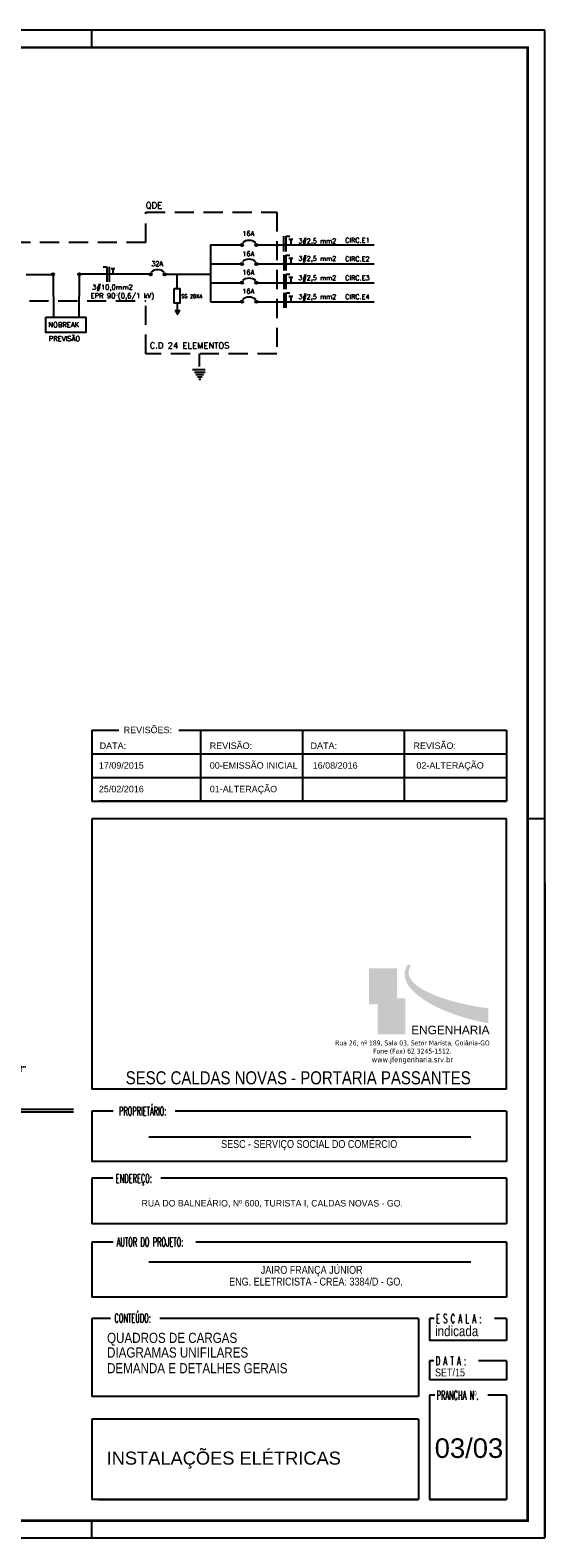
# Model space of a CAD drawing. Extents: x 92.5 to 143.5, y -319.8 to -290.4.
# Tile 12 of 12: x 133.5 to 143.5, y -319.8 to -290.4. Entities that reach past the tile are written whole.
import ezdxf

# ---------------------------------------------------------------- set-up
doc = ezdxf.new("R2010")
doc.units = 0
doc.header["$MEASUREMENT"] = 0
doc.linetypes.add('BORDER', pattern=[1.75, 0.5, -0.25, 0.5, -0.25, 0, -0.25])
doc.linetypes.add('HIDDEN', pattern=[0.375, 0.25, -0.125])
doc.layers.get('0').update_dxf_attribs({"linetype": 'CONTINUOUS'})
doc.layers.add('01', color=7, linetype='CONTINUOUS', lineweight=20)
doc.layers.add('TEXT', color=8, linetype='CONTINUOUS', lineweight=18)
for name, color, linetype in [('CARIMBO', 8, 'CONTINUOUS'), ('CIRCUITOS', 2, 'CONTINUOUS'), ('DET', 5, 'CONTINUOUS'), ('ELETROCALHA', 150, 'CONTINUOUS'), ('INDICAÇÃO', 2, 'CONTINUOUS'), ('LINHA', 40, 'CONTINUOUS'), ('PATCH', 4, 'CONTINUOUS'), ('PRANCHA', 8, 'CONTINUOUS'), ('TEXTO', 4, 'CONTINUOUS'), ('TOMADAS', 1, 'CONTINUOUS'), ('TOMADAS_ENERGIA', 1, 'CONTINUOUS'), ('XX-FOLHA', 8, 'CONTINUOUS')]:
    doc.layers.add(name, color=color, linetype=linetype)
doc.styles.add('ARIAL', font='arial.ttf')
doc.styles.add('ARIAL NARROW', font='ARIALN.TTF', dxfattribs={"width": 0.7})
doc.styles.add('AVANTG MD', font='txt')
doc.styles.add('ROMANS', font='romans')
doc.styles.add('sansserif', font='sanss___.ttf')
doc.styles.add('TAHOMA', font='tahoma.ttf')

# ---------------------------------------------------------------- blocks, each defined once
blk = doc.blocks.new('A$C687454CC')
at = {"color": 1, "ltscale": 3}
for p, q in [((10.688, 5.516), (-0.029, 5.516)), ((10.688, 5.454), (-0.029, 5.454))]:
    blk.add_line(p, q, dxfattribs=at)
at = {"layer": 'ELETROCALHA', "color": 3, "ltscale": 2}
for p, q in [((5.669, 6.413), (5.669, 6.647)), ((5.886, 6.413), (5.886, 6.647)), ((5.895, 6.413), (5.895, 6.647)), ((5.905, 6.385), (5.905, 6.676)), ((6.148, 6.385), (6.148, 6.676)), ((6.157, 6.413), (6.157, 6.647)), ((6.167, 6.413), (6.167, 6.647)), ((4.232, 6.16), (4.232, 6.289)), ((4.237, 6.16), (4.237, 6.289)), ((4.242, 6.144), (4.242, 6.306)), ((4.377, 6.144), (4.377, 6.306)), ((4.383, 6.16), (4.383, 6.289)), ((4.388, 6.16), (4.388, 6.289)), ((4.509, 6.16), (4.509, 6.289)), ((4.697, 5.968), (4.826, 5.968)), ((5.33, 6.068), (5.097, 6.068)), ((4.681, 5.816), (4.843, 5.816)), ((4.681, 5.681), (4.843, 5.681)), ((4.697, 5.827), (4.826, 5.827)), ((4.697, 5.822), (4.826, 5.822)), ((4.697, 5.676), (4.826, 5.676)), ((4.697, 5.671), (4.826, 5.671)), ((5.358, 5.795), (5.068, 5.795)), ((5.358, 5.552), (5.068, 5.552)), ((5.33, 5.814), (5.097, 5.814)), ((5.33, 5.804), (5.097, 5.804)), ((5.33, 5.542), (5.097, 5.542)), ((5.33, 5.533), (5.097, 5.533))]:
    blk.add_line(p, q, dxfattribs=at)
for centre, radius, start, end in [((5.634, 6.108), 0.539, 86.362, 183.9845), ((4.528, 5.991), 0.3, 356.0155, 93.638), ((5.636, 6.106), 0.309, 84.0016, 187.1601), ((4.527, 5.989), 0.172, 352.8399, 95.9984)]:
    blk.add_arc(centre, radius, start, end, dxfattribs=at)
at = {"layer": 'INDICAÇÃO', "ltscale": 2}
for p, q in [((7.089, 6.383), (7.574, 7.566)), ((3.606, 6.139), (3.928, 6.925)), ((6.564, 5.099), (7.045, 6.274)), ((7.163, 6.238), (6.96, 6.442)), ((6.96, 6.442), (7.045, 6.274)), ((7.089, 6.383), (7.163, 6.238)), ((3.359, 5.535), (3.561, 6.029)), ((3.679, 5.993), (3.476, 6.197)), ((3.476, 6.197), (3.561, 6.029)), ((3.606, 6.139), (3.679, 5.993)), ((4.711, 2.382), (5.89, 2.879)), ((3.434, 1.844), (4.602, 2.336)), ((4.651, 2.488), (4.602, 2.336)), ((4.651, 2.199), (4.651, 2.488)), ((4.711, 2.382), (4.651, 2.199))]:
    blk.add_line(p, q, dxfattribs=at)
at = {"layer": 'INDICAÇÃO', "color": 3, "ltscale": 2}
for p, q in [((5.669, 6.647), (5.905, 6.647)), ((5.905, 6.676), (6.148, 6.676)), ((6.167, 6.647), (7.183, 6.647)), ((4.232, 6.289), (3.667, 6.289)), ((4.377, 6.306), (4.242, 6.306)), ((4.509, 6.289), (4.377, 6.289)), ((5.669, 6.413), (5.905, 6.413)), ((5.905, 6.385), (6.148, 6.385)), ((6.167, 6.413), (7.102, 6.413)), ((4.232, 6.16), (3.614, 6.16)), ((4.377, 6.144), (4.242, 6.144)), ((4.509, 6.16), (4.377, 6.16)), ((4.697, 5.816), (4.697, 5.968)), ((4.826, 5.816), (4.826, 5.968)), ((5.097, 5.795), (5.097, 6.068)), ((5.33, 5.795), (5.33, 6.068)), ((4.681, 5.681), (4.681, 5.816)), ((4.697, 4.668), (4.697, 5.681)), ((4.697, 4.849), (4.697, 5.613)), ((4.826, 4.668), (4.826, 5.681)), ((4.826, 4.849), (4.826, 5.613)), ((4.843, 5.681), (4.843, 5.816)), ((5.068, 5.552), (5.068, 5.795)), ((5.097, 4.663), (5.097, 5.552)), ((5.33, 4.663), (5.33, 5.552)), ((5.358, 5.552), (5.358, 5.795)), ((5.097, 4.663), (5.097, 5.428)), ((5.33, 4.663), (5.33, 5.428)), ((4.675, 4.668), (4.675, 4.639)), ((4.852, 4.639), (4.675, 4.639)), ((4.697, 4.668), (4.697, 4.725)), ((4.826, 4.668), (4.826, 4.725)), ((4.852, 4.668), (4.852, 4.639)), ((5.069, 4.668), (5.069, 4.639)), ((5.36, 4.639), (5.069, 4.639)), ((5.36, 4.668), (5.36, 4.639)), ((4.577, 3.409), (4.754, 3.409)), ((4.577, 3.38), (4.577, 3.409)), ((4.603, 3.38), (4.603, 2.367)), ((4.603, 3.38), (4.603, 3.323)), ((4.732, 3.38), (4.732, 2.367)), ((4.732, 3.38), (4.732, 3.323)), ((4.754, 3.38), (4.754, 3.409))]:
    blk.add_line(p, q, dxfattribs=at)
at = {"layer": 'INDICAÇÃO'}
for p, q in [((6.124, 6.022), (6.124, 4.773)), ((5.763, 4.663), (6.217, 4.663))]:
    blk.add_line(p, q, dxfattribs=at)
for points in [[(6.108, 5.942), (6.139, 5.942), (6.124, 6.035)], [(6.108, 4.773), (6.139, 4.773), (6.124, 4.68)]]:
    blk.add_solid(points, dxfattribs=at)
at = {"layer": 'LINHA'}
for p, q in [((2.5, 6.431), (3.193, 6.431)), ((3.193, 6.431), (3.697, 6.23)), ((5.615, 3.792), (7.019, 3.792))]:
    blk.add_line(p, q, dxfattribs=at)
at = {"layer": 'LINHA', "color": 40, "ltscale": 2}
for p, q in [((5.097, 5.164), (3.321, 5.164)), ((4.697, 5.009), (3.668, 4.339)), ((3.668, 4.339), (2.106, 4.339)), ((4.603, 2.757), (2.542, 2.757))]:
    blk.add_line(p, q, dxfattribs=at)
at = {"layer": 'PATCH'}
blk.add_lwpolyline([(4.418, 4.668), (5.763, 4.668), (5.763, 3.377), (4.418, 3.377)], close=True, dxfattribs=at)
at = {"layer": 'CIRCUITOS', "style": 'ROMANS'}
for s, height, p in [('CP 20x20x12cm', 0.11, (6.099, 3.888)), ('DET. INSTALAÇÃO DO SPLIT', 0.3159, (2.402, 1.219)), ('S/ESC.', 0.158, (4.561, 0.778))]:
    blk.add_text(s, height=height, dxfattribs=at).set_placement(p)
at = {"layer": 'INDICAÇÃO', "ltscale": 2, "style": 'ROMANS'}
for s, height, p in [('VAI AO QDC 3/4"(3#4,0mm2)', 0.11664, (0.664, 6.554)), ('VAI À REDE FRIGORÍGENA%%C2"', 0.11664, (7.301, 6.459)), ('Forro', 0.225, (-0.038, 5.141)), ('ELETRODUTO PVC', 0.11664, (3.144, 5.281)), ('2"EMBUTIDO', 0.1166, (3.426, 4.999)), ('ELETRODUTO PVC', 0.11664, (2.152, 4.62)), ('3/4"EMBUTIDO', 0.11664, (2.192, 4.418)), ('ELETRODUTO PVC', 0.11664, (1.943, 3.409)), ('3/4"EMBUTIDO', 0.11664, (1.982, 3.207)), ('DRENO(VER HIDRAÚLICO)', 0.11664, (1.444, 2.977))]:
    blk.add_text(s, height=height, dxfattribs=at).set_placement(p)
at = {"layer": 'INDICAÇÃO', "insert": (5.786, 5.297), "char_height": 0.14, "attachment_point": 5}
blk.add_mtext('0,30m', dxfattribs=at)
blk = doc.blocks.new('A1 1-50')
at = {"layer": 'CARIMBO'}
h = blk.add_hatch(color=251, dxfattribs=at)
edge = h.paths.add_edge_path()
edge.add_spline(control_points=[(3834.399, 253.862), (3834.322, 253.74), (3834.366, 253.507), (3834.555, 253.301), (3834.757, 253.152), (3835.078, 252.987), (3835.447, 252.851), (3835.762, 252.766), (3835.978, 252.729)], knot_values=[0.000717, 0.000717, 0.000717, 0.000717, 1.732448, 4.519062, 9.146683, 14.141697, 19.075043, 26.764517, 26.764517, 26.764517, 26.764517], degree=3, periodic=0)
edge.add_line((3835.978, 252.729), (3835.978, 253.022))
edge.add_spline(control_points=[(3835.978, 253.022), (3835.781, 253.043), (3835.489, 253.1), (3835.085, 253.21), (3834.77, 253.342), (3834.517, 253.488), (3834.394, 253.699), (3834.437, 253.801), (3834.465, 253.862)], knot_values=[0.001442, 0.001442, 0.001442, 0.001442, 7.690709, 12.624056, 17.61907, 22.246691, 25.033305, 26.764311, 26.764311, 26.764311, 26.764311], degree=3, periodic=0)
edge.add_line((3834.465, 253.862), (3834.399, 253.862))
h = blk.add_hatch(color=252, dxfattribs=at)
h.paths.add_polyline_path([(3833.651, 253.798), (3833.651, 253.095), (3833.819, 253.095), (3833.819, 253.217), (3834.179, 253.217), (3834.192, 253.217), (3834.192, 253.798)])
edge = h.paths.add_edge_path(flags=16)
edge.add_spline(control_points=[(3833.722, 253.296), (3833.749, 253.283), (3833.791, 253.267), (3833.845, 253.253), (3833.933, 253.296), (3833.967, 253.376), (3833.966, 253.485), (3833.971, 253.643), (3833.968, 253.718)], knot_values=[0.400702, 0.400702, 0.400702, 0.400702, 0.87075, 1.98827, 3.128187, 4.348011, 5.428169, 9.131651, 9.131651, 9.131651, 9.131651], degree=3, periodic=0)
edge.add_line((3833.968, 253.718), (3834.008, 253.718))
edge.add_spline(control_points=[(3834.008, 253.718), (3834.012, 253.642), (3834.006, 253.483), (3834.012, 253.374), (3833.98, 253.295), (3833.884, 253.221), (3833.802, 253.23), (3833.746, 253.247), (3833.7, 253.276)], knot_values=[0.400702, 0.400702, 0.400702, 0.400702, 4.104184, 5.184342, 6.404166, 7.544083, 8.661604, 9.131651, 9.131651, 9.131651, 9.131651], degree=3, periodic=0)
edge.add_line((3833.7, 253.276), (3833.722, 253.296))
h = blk.add_hatch(color=40, dxfattribs=at)
edge = h.paths.add_edge_path()
edge.add_spline(control_points=[(3833.968, 253.718), (3833.971, 253.643), (3833.966, 253.485), (3833.967, 253.376), (3833.933, 253.296), (3833.845, 253.253), (3833.791, 253.267), (3833.749, 253.283), (3833.722, 253.296)], knot_values=[0.400702, 0.400702, 0.400702, 0.400702, 4.104184, 5.184342, 6.404166, 7.544083, 8.661604, 9.131651, 9.131651, 9.131651, 9.131651], degree=3, periodic=0)
edge.add_line((3833.722, 253.296), (3833.7, 253.276))
edge.add_spline(control_points=[(3833.7, 253.276), (3833.746, 253.247), (3833.802, 253.23), (3833.884, 253.221), (3833.98, 253.295), (3834.012, 253.374), (3834.006, 253.483), (3834.012, 253.642), (3834.008, 253.718)], knot_values=[0.400702, 0.400702, 0.400702, 0.400702, 0.87075, 1.98827, 3.128187, 4.348011, 5.428169, 9.131651, 9.131651, 9.131651, 9.131651], degree=3, periodic=0)
edge.add_line((3834.008, 253.718), (3833.968, 253.718))
h = blk.add_hatch(color=253, dxfattribs=at)
h.paths.add_polyline_path([(3834.359, 253.217), (3834.179, 253.217), (3833.819, 253.217), (3833.819, 252.515), (3834.359, 252.515)])
h.paths.add_polyline_path([(3834.228, 253.032), (3834.217, 253.01), (3833.986, 253.004), (3833.988, 252.852), (3834.205, 252.852), (3834.188, 252.828), (3833.988, 252.824), (3833.986, 252.602), (3833.948, 252.604), (3833.95, 252.815), (3833.895, 252.813), (3833.895, 252.85), (3833.95, 252.85), (3833.948, 252.997), (3833.915, 252.995), (3833.915, 253.033)], flags=16)
blk.add_hatch(color=40, dxfattribs=at).paths.add_polyline_path([(3833.95, 252.85), (3833.895, 252.85), (3833.895, 252.813), (3833.95, 252.815), (3833.948, 252.604), (3833.986, 252.602), (3833.988, 252.824), (3834.188, 252.828), (3834.205, 252.852), (3833.988, 252.852), (3833.986, 253.004), (3834.217, 253.01), (3834.228, 253.032), (3833.915, 253.033), (3833.915, 252.995), (3833.948, 252.997)])
at = {"layer": 'CARIMBO', "color": 8}
for p, q in [((3828.248, 258.437), (3828.776, 258.437)), ((3828.248, 258.437), (3828.248, 257.059)), ((3829.942, 258.437), (3836.33, 258.437)), ((3836.33, 258.437), (3836.33, 257.059)), ((3828.248, 257.978), (3836.33, 257.978)), ((3828.248, 257.519), (3836.33, 257.519)), ((3828.248, 257.059), (3836.33, 257.059)), ((3836.33, 257.059), (3828.387, 257.059))]:
    blk.add_line(p, q, dxfattribs=at)
at = {"layer": 'CARIMBO', "color": 8, "linetype": 'ByBlock'}
for p, q in [((3830.373, 257.059), (3830.373, 258.433)), ((3832.358, 257.059), (3832.358, 258.433)), ((3834.344, 257.059), (3834.344, 258.433))]:
    blk.add_line(p, q, dxfattribs=at)
at = {"layer": 'CARIMBO'}
for p, q in [((3828.248, 256.714), (3828.248, 251.443)), ((3836.33, 256.714), (3828.248, 256.714)), ((3836.33, 251.443), (3836.33, 256.714)), ((3836.33, 251.443), (3828.248, 251.443)), ((3828.662, 251.014), (3828.248, 251.014)), ((3828.248, 251.014), (3828.248, 250.038)), ((3836.33, 251.014), (3829.875, 251.014)), ((3836.33, 251.014), (3836.33, 250.038)), ((3835.637, 250.508), (3829.361, 250.508)), ((3836.33, 250.038), (3828.248, 250.038)), ((3828.248, 249.713), (3828.248, 248.824)), ((3828.656, 249.713), (3828.248, 249.713)), ((3836.33, 249.713), (3829.593, 249.713)), ((3836.33, 249.713), (3836.33, 248.824)), ((3836.33, 248.824), (3828.248, 248.824)), ((3828.248, 248.464), (3828.248, 247.391)), ((3828.662, 248.464), (3828.248, 248.464)), ((3836.33, 248.464), (3830.273, 248.464)), ((3836.33, 248.464), (3836.33, 247.391)), ((3835.637, 248.073), (3829.361, 248.073)), ((3836.33, 247.391), (3828.248, 247.391)), ((3828.248, 246.979), (3828.248, 245.455)), ((3828.616, 246.979), (3828.248, 246.979)), ((3834.613, 246.979), (3829.575, 246.979)), ((3834.613, 246.979), (3834.613, 245.455)), ((3834.827, 246.979), (3834.827, 246.55)), ((3834.92, 246.979), (3834.827, 246.979)), ((3836.33, 246.979), (3836.092, 246.979)), ((3836.33, 246.979), (3836.33, 246.55)), ((3836.33, 246.55), (3834.827, 246.55)), ((3834.827, 246.155), (3834.827, 245.785)), ((3834.911, 246.155), (3834.827, 246.155)), ((3836.33, 246.155), (3835.785, 246.155)), ((3836.33, 246.155), (3836.33, 245.785)), ((3836.33, 245.785), (3834.827, 245.785)), ((3834.613, 245.455), (3828.248, 245.455)), ((3834.613, 245.455), (3829.936, 245.455)), ((3834.827, 245.483), (3834.827, 243.449)), ((3834.934, 245.483), (3834.827, 245.483)), ((3836.33, 245.483), (3835.966, 245.483)), ((3836.33, 245.483), (3836.33, 243.449)), ((3836.33, 245.483), (3836.33, 243.449)), ((3828.248, 245.017), (3828.248, 243.449)), ((3834.613, 245.017), (3828.248, 245.017)), ((3834.613, 245.017), (3834.613, 243.449)), ((3834.613, 243.449), (3828.248, 243.449)), ((3828.388, 243.449), (3834.613, 243.449)), ((3834.827, 243.449), (3836.33, 243.449)), ((3836.33, 243.449), (3834.827, 243.449))]:
    blk.add_line(p, q, dxfattribs=at)
at = {"layer": 'PRANCHA'}
for p, q in [((3837.076, 272.078), (3794.895, 272.078)), ((3828.248, 271.74), (3828.248, 272.078)), ((3837.076, 242.703), (3837.076, 272.078)), ((3837.076, 256.714), (3836.739, 256.714)), ((3828.248, 242.703), (3828.248, 243.04)), ((3828.248, 242.703), (3828.248, 243.04)), ((3794.895, 242.703), (3837.076, 242.703))]:
    blk.add_line(p, q, dxfattribs=at)
at = {"layer": 'PRANCHA', "const_width": 0.0506}
blk.add_lwpolyline([(3795.739, 271.74), (3795.739, 243.04), (3836.739, 243.04), (3836.739, 271.74), (3795.739, 271.74)], dxfattribs=at)
at = {"layer": 'XX-FOLHA'}
blk.add_line((3837.076, 255.474), (3837.076, 242.703), dxfattribs=at)
at = {"color": 7, "insert": (3834.473, 252.681), "char_height": 0.1651, "width": 0.17766, "attachment_point": 1, "style": 'ARIAL'}
blk.add_mtext('ENGENHARIA', dxfattribs=at)
at = {"layer": 'CARIMBO', "color": 1, "style": 'sansserif'}
for s, p in [('REVISÕES:', (3828.869, 258.381)), ('REVISÃO:', (3830.546, 258.074)), ('REVISÃO:', (3834.517, 258.074)), ('DATA:', (3828.401, 258.074)), ('DATA:', (3832.511, 258.074))]:
    blk.add_text(s, height=0.1253, dxfattribs=at).set_placement(p)
at = {"layer": 'CARIMBO', "style": 'ROMANS', "width": 0.55}
for s, p in [('PROPRIETÁRIO:', (3828.777, 250.932)), ('ENDEREÇO:', (3828.714, 249.62)), ('AUTOR DO PROJETO:', (3828.731, 248.381)), ('CONTEÚDO:', (3828.69, 246.898)), ('E S C A L A :', (3834.954, 246.888)), ('D A T A :', (3834.949, 246.065)), ('PRANCHA Nº.', (3834.965, 245.395))]:
    blk.add_text(s, height=0.1718, dxfattribs=at).set_placement(p)
at = {"layer": 'CARIMBO', "color": 4, "style": 'ARIAL NARROW'}
for s, p in [('JAIRO FRANÇA JÚNIOR', (3831.542, 247.848)), ('ENG. ELETRICISTA - CREA: 3384/D - GO.', (3830.926, 247.619))]:
    blk.add_text(s, height=0.15272, dxfattribs=at).set_placement(p)
at = {"layer": 'CARIMBO', "style": 'ARIAL NARROW'}
blk.add_text('indicada', height=0.1973, dxfattribs=at).set_placement((3834.937, 246.633))
at = {"layer": 'CARIMBO', "color": 1, "insert": (3834.495, 252.393), "char_height": 0.09545, "width": 3.54456, "attachment_point": 2, "style": 'TAHOMA'}
blk.add_mtext('Rua 26, nº 189, Sala 03, Setor Marista, Goiânia-GO \\PFone (Fax) 62 3245-1512.\\P{\\H1.094x;www.jfengenharia.srv.br}', dxfattribs=at)

msp = doc.modelspace()

# ---------------------------------------------------------------- linework, layer by layer
msp.add_line((137.011, -294.622), (137.011, -295.728))
at = {"layer": 'DET', "color": 7}
for p, q in [((137.011, -294.622), (137.604, -294.622)), ((137.927, -294.622), (140.2, -294.622)), ((133.421, -295.195), (133.922, -295.195)), ((134.456, -295.216), (134.45, -296.027)), ((135.823, -295.193), (134.479, -295.193)), ((136.146, -295.192), (137.011, -295.192)), ((136.361, -295.47), (136.361, -295.196)), ((137.011, -294.991), (137.604, -294.991)), ((137.927, -294.991), (140.2, -294.991)), ((133.945, -295.218), (133.951, -296.029)), ((137.011, -295.359), (137.604, -295.359)), ((137.927, -295.359), (140.2, -295.359)), ((137.011, -295.728), (137.604, -295.728)), ((137.927, -295.728), (140.2, -295.728))]:
    msp.add_line(p, q, dxfattribs=at)
for points in [[(136.308, -295.47), (136.415, -295.47), (136.415, -295.753), (136.308, -295.753)], [(133.802, -296.029), (134.585, -296.029), (134.585, -296.329), (133.802, -296.329)]]:
    msp.add_lwpolyline(points, close=True, dxfattribs=at)
for centre in [(137.627, -294.622), (137.904, -294.622), (133.945, -295.195), (134.456, -295.193), (135.847, -295.193), (136.123, -295.193), (137.627, -294.991), (137.904, -294.991), (137.627, -295.359), (137.904, -295.359), (137.627, -295.728), (137.904, -295.728)]:
    msp.add_circle(centre, 0.023, dxfattribs=at)
for centre in [(137.765, -294.735), (137.765, -295.104), (135.984, -295.306), (137.765, -295.472), (137.765, -295.841)]:
    msp.add_arc(centre, 0.202, 50.4281, 129.5719, dxfattribs=at)
at = {"layer": 'TEXTO'}
for p, q in [((138.437, -294.453), (138.437, -294.748)), ((138.479, -294.453), (138.479, -294.748)), ((138.479, -294.453), (138.556, -294.453)), ((138.542, -294.512), (138.618, -294.512)), ((138.58, -294.512), (138.58, -294.622)), ((138.44, -294.823), (138.44, -295.117)), ((138.482, -294.823), (138.558, -294.823)), ((138.482, -294.823), (138.482, -295.117)), ((138.542, -294.881), (138.618, -294.881)), ((138.58, -294.881), (138.58, -294.991)), ((134.92, -295.045), (134.996, -295.045)), ((134.996, -295.045), (134.996, -295.339)), ((135.038, -295.045), (135.038, -295.339)), ((135.075, -295.083), (135.151, -295.083)), ((135.113, -295.083), (135.113, -295.193)), ((138.44, -295.188), (138.44, -295.482)), ((138.482, -295.188), (138.558, -295.188)), ((138.482, -295.188), (138.482, -295.482)), ((138.542, -295.249), (138.618, -295.249)), ((138.58, -295.249), (138.58, -295.359)), ((138.44, -295.556), (138.44, -295.85)), ((138.482, -295.556), (138.558, -295.556)), ((138.482, -295.556), (138.482, -295.85)), ((138.542, -295.618), (138.618, -295.618)), ((138.58, -295.618), (138.58, -295.728))]:
    msp.add_line(p, q, dxfattribs=at)
at = {"layer": 'TOMADAS', "linetype": 'HIDDEN', "ltscale": 1.5}
for p, q in [((135.753, -294.577), (135.753, -293.984)), ((135.753, -293.984), (138.303, -293.984)), ((138.303, -293.984), (138.303, -296.743)), ((135.753, -294.577), (132.921, -294.577)), ((132.921, -295.709), (135.753, -295.709)), ((135.753, -296.743), (135.753, -295.709)), ((138.303, -296.743), (135.753, -296.743))]:
    msp.add_line(p, q, dxfattribs=at)
at = {"layer": 'TOMADAS', "linetype": 'BORDER', "ltscale": 0.5}
for p, q in [((136.363, -295.75), (136.363, -295.902)), ((136.319, -295.901), (136.421, -295.901)), ((136.333, -295.924), (136.408, -295.924)), ((136.333, -295.925), (136.408, -295.925)), ((136.347, -295.948), (136.394, -295.948)), ((136.361, -295.972), (136.38, -295.972)), ((136.79, -296.743), (136.79, -297.047)), ((136.661, -297.047), (136.918, -297.047)), ((136.701, -297.098), (136.907, -297.098)), ((136.73, -297.144), (136.879, -297.144)), ((136.73, -297.145), (136.879, -297.145)), ((136.757, -297.192), (136.852, -297.192)), ((136.785, -297.24), (136.824, -297.24))]:
    msp.add_line(p, q, dxfattribs=at)

# ---------------------------------------------------------------- block references
msp.add_blockref('A1 1-50', (-3693.548, -562.515))
at = {"layer": 'TOMADAS_ENERGIA', "xscale": 0.8004149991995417, "yscale": 0.8004149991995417, "zscale": 0.8004149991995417}
msp.add_blockref('A$C687454CC', (125.791, -315.882), dxfattribs=at)

# ---------------------------------------------------------------- texts
at = {"layer": '01', "color": 8, "style": 'ARIAL NARROW'}
msp.add_text('SET/15', height=0.1527, dxfattribs=at).set_placement((141.388, -316.666))
at = {"layer": 'CARIMBO', "color": 1, "style": 'sansserif'}
for s, height, p in [('17/09/2015', 0.1253, (134.838, -304.825)), ('00-EMISSÃO INICIAL', 0.12526, (136.999, -304.825)), ('16/08/2016', 0.1253, (139.004, -304.825)), ('02-ALTERAÇÃO', 0.12526, (141.025, -304.825)), ('25/02/2016', 0.1253, (134.838, -305.285)), ('01-ALTERAÇÃO', 0.12526, (136.999, -305.285))]:
    msp.add_text(s, height=height, dxfattribs=at).set_placement(p)
at = {"layer": 'CARIMBO', "color": 4}
for s, height, style, p in [('SESC CALDAS NOVAS - PORTARIA PASSANTES', 0.25453, 'ARIAL NARROW', (135.361, -310.976)), ('SESC - SERVIÇO SOCIAL DO COMÉRCIO', 0.15272, 'ARIAL NARROW', (137.221, -312.215)), ('RUA DO BALNEÁRIO, Nº 600, TURISTA I, CALDAS NOVAS - GO. ', 0.12726, 'AVANTG MD', (135.67, -313.356))]:
    msp.add_text(s, height=height, dxfattribs=dict(at, style=style)).set_placement(p)
at = {"layer": 'CARIMBO', "color": 150, "style": 'ARIAL NARROW'}
for s, p in [('QUADROS DE CARGAS', (134.998, -316.014)), ('DIAGRAMAS UNIFILARES', (134.998, -316.299)), ('DEMANDA E DETALHES GERAIS', (134.998, -316.605))]:
    msp.add_text(s, height=0.19726, dxfattribs=at).set_placement(p)
at = {"layer": 'CARIMBO', "color": 5, "style": 'ARIAL'}
for s, height, p in [('INSTALAÇÕES ELÉTRICAS', 0.25453, (134.99, -318.386)), ('03/03', 0.3818, (141.382, -318.255))]:
    msp.add_text(s, height=height, dxfattribs=at).set_placement(p)
at = {"layer": 'TEXT', "color": 2, "style": 'ROMANS'}
for s, height, p in [('QDE', 0.1206, (135.752, -293.911)), ('16A', 0.0921, (137.635, -294.444)), ('3#2,5 mm2', 0.0921, (138.725, -294.591)), ('CIRC.E1', 0.0927, (139.636, -294.577)), ('16A', 0.0921, (137.635, -294.84)), ('3#2,5 mm2', 0.0921, (138.725, -294.932)), ('CIRC.E2', 0.0927, (139.636, -294.941)), ('32A', 0.0921, (135.86, -295.033)), ('16A', 0.0921, (137.635, -295.201)), ('3#2,5 mm2', 0.0921, (138.725, -295.308)), ('CIRC.E3', 0.0927, (139.636, -295.31)), ('3#10,0mm2 ', 0.0968, (134.707, -295.493)), ('16A', 0.0921, (137.635, -295.569)), ('EPR 90º(0,6/1 kV)', 0.09677, (134.675, -295.661)), ('SS 20KA', 0.07, (136.444, -295.656)), ('3#2,5 mm2', 0.0921, (138.725, -295.677)), ('CIRC.E4', 0.0927, (139.636, -295.678)), ('NOBREAK', 0.0968, (133.856, -296.226)), ('PREVISÃO', 0.0968, (133.862, -296.495)), ('C.D 24 ELEMENTOS', 0.12, (135.829, -296.641))]:
    msp.add_text(s, height=height, dxfattribs=at).set_placement(p)

doc.saveas('drawing.dxf')
